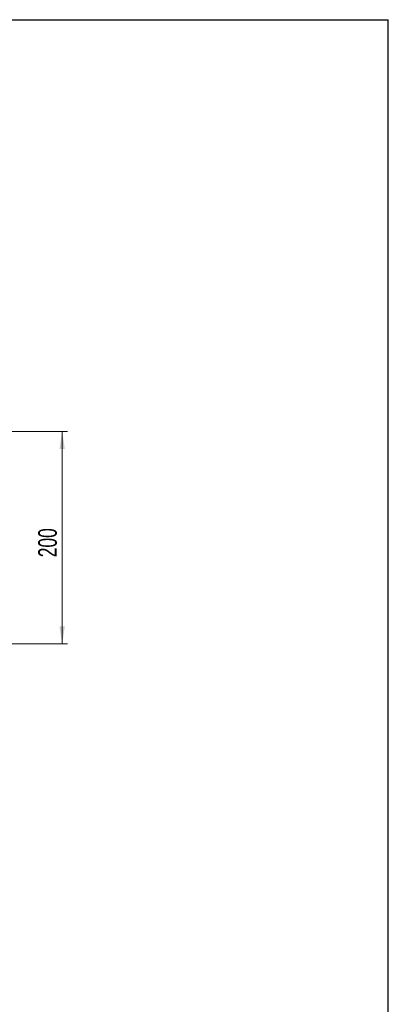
# Model space of a CAD drawing. Header units: millimetres. Extents: x 8 to 419, y 1 to 292.
# Tile 9 of 9: x 346 to 415, y 107 to 292. Entities that reach past the tile are written whole.
import ezdxf

# ---------------------------------------------------------------- set-up
doc = ezdxf.new("R2010")
doc.units = ezdxf.units.MM
doc.styles.add('SLDTEXTSTYLE1', font='TXT', dxfattribs={"width": 0.7})
doc.dimstyles.new('SLDDIMSTYLE0', dxfattribs={"dimtxt": 3.5, "dimasz": 3.302, "dimexe": 0, "dimexo": 0.0625, "dimgap": 0.875, "dimtad": 2, "dimlfac": 5, "dimrnd": 1e-09, "dimzin": 12, "dimdsep": 46, "dimtxsty": 'SLDTEXTSTYLE1', "dimsah": 1, "dimcen": 0.09, "dimadec": 0, "dimazin": 3, "dimtfac": 1, "dimtdec": 3, "dimtofl": 0, "dimtmove": 0, "dimatfit": 3, "dimfxl": 0, "dimfrac": 2, "dimtolj": 1, "dimtzin": 12, "dimarcsym": 0})

# ---------------------------------------------------------------- blocks, each defined once
blk = doc.blocks.new('_D_5')
at = {"color": 7, "linetype": 'Continuous', "lineweight": 0}
for p, q in [((314.68, 214.45), (354.68, 214.45)), ((353.68, 174.45), (353.68, 214.45)), ((314.68, 174.45), (354.68, 174.45))]:
    blk.add_line(p, q, dxfattribs=at)
at = {"color": 7, "linetype": 'Continuous', "lineweight": 18}
for points in [[(353.68, 214.45), (353.17, 211.15), (354.19, 211.15)], [(353.68, 174.45), (354.19, 177.75), (353.17, 177.75)]]:
    blk.add_solid(points, dxfattribs=at)
at = {"color": 7, "linetype": 'Continuous', "lineweight": 18, "insert": (349.17, 190.78), "char_height": 3.5, "attachment_point": 1, "rotation": 90, "style": 'SLDTEXTSTYLE1'}
blk.add_mtext('200', dxfattribs=at)

msp = doc.modelspace()

# ---------------------------------------------------------------- linework, layer by layer
at = {"color": 7, "linetype": 'Continuous', "lineweight": 25}
for p in [(20, 292), (415, 5)]:
    msp.add_line(p, (415, 292), dxfattribs=at)

# ---------------------------------------------------------------- dimensions: what is measured, and where the dimension line sits
at = {"color": 7, "linetype": 'Continuous', "lineweight": 18}
dim = msp.add_linear_dim(base=(353.6793, 214.4516), p1=(314.6793, 174.4516), p2=(314.6793, 214.4516), angle=90, dimstyle='SLDDIMSTYLE0', dxfattribs=at)
dim.commit()
dim.dimension.update_dxf_attribs({"geometry": '_D_5', "text_midpoint": (353.6793, 194.4516), "dimtype": 160})

doc.saveas('drawing.dxf')
